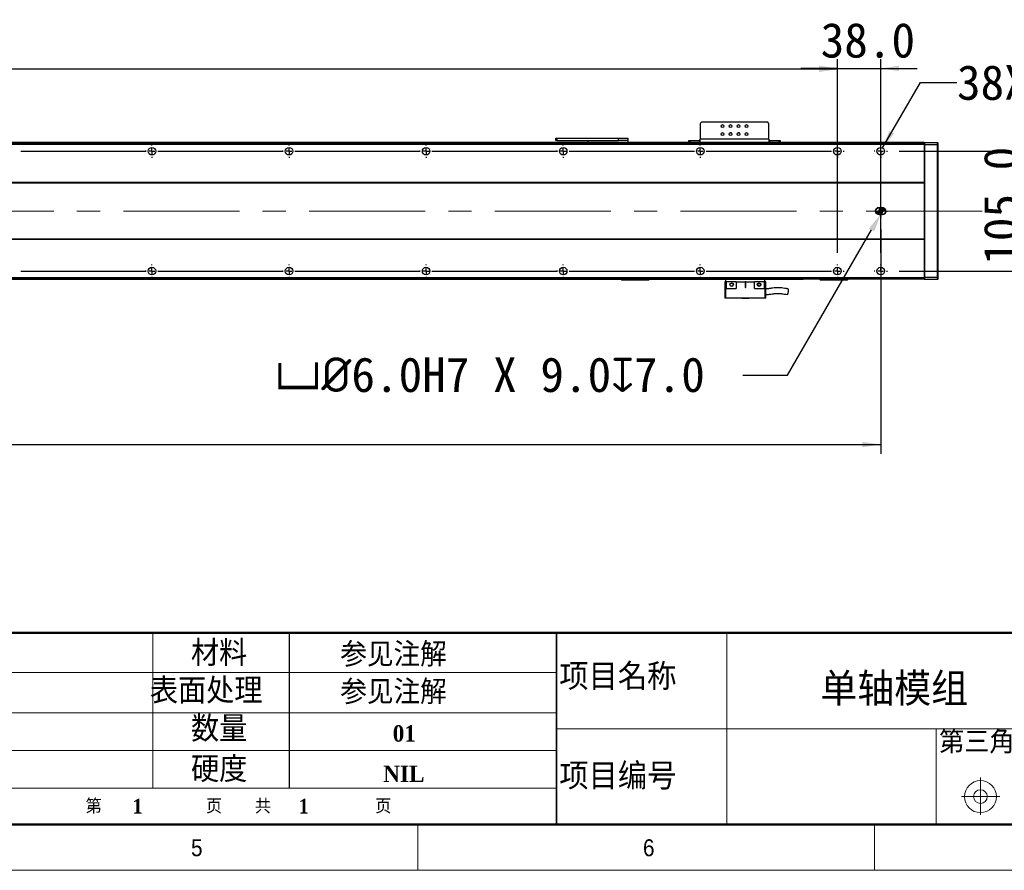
# Model space of a CAD drawing. Header units: millimetres. Extents: x 40 to 3320, y 40 to 2336.
# Tile 5 of 9: x 1732 to 2594, y 40 to 785. Entities that reach past the tile are written whole.
import ezdxf

# ---------------------------------------------------------------- set-up
doc = ezdxf.new("R2010")
doc.units = ezdxf.units.MM
doc.header["$LTSCALE"] = 8
doc.header["$PDSIZE"] = -1
doc.linetypes.add('CENTERX2', pattern=[20.32, 12.7, -2.54, 2.54, -2.54])
doc.layers.add('DIMNS', color=7, linetype='Continuous')
doc.styles.add('SLDTEXTSTYLE1', font='Gothic.ttf', dxfattribs={"width": 0.913})
doc.styles.add('SLDTEXTSTYLE2', font='timesbd.ttf', dxfattribs={"width": 0.933})
doc.styles.add('SLDTEXTSTYLE3', font='txt', dxfattribs={"bigfont": 'bigfont'})
doc.styles.add('SLDTEXTSTYLE4', font='txt', dxfattribs={"bigfont": 'bigfont'})
doc.styles.add('SLDTEXTSTYLE7', font='timesbd.ttf', dxfattribs={"width": 0.933, "bigfont": 'bigfont'})
doc.styles.add('SLDTEXTSTYLE8', font='txt')
doc.dimstyles.new('SLDDIMSTYLE0', dxfattribs={"dimtxt": 30.4, "dimasz": 16, "dimexe": 0, "dimexo": 0.0625, "dimgap": 7.6, "dimtad": 2, "dimdec": 1, "dimrnd": 1e-09, "dimzin": 4, "dimdsep": 46, "dimtxsty": 'SLDTEXTSTYLE8', "dimsah": 1, "dimcen": 0.09, "dimadec": 0, "dimazin": 1, "dimtfac": 1, "dimtdec": 1, "dimtofl": 0, "dimtmove": 0, "dimatfit": 3, "dimfxl": 0, "dimfrac": 2, "dimtolj": 1, "dimtzin": 12, "dimarcsym": 0})
doc.dimstyles.new('SLDDIMSTYLE1', dxfattribs={"dimtxt": 30.4, "dimasz": 16, "dimexe": 0, "dimexo": 0.0625, "dimgap": 7.6, "dimtad": 2, "dimdec": 1, "dimrnd": 1e-09, "dimzin": 4, "dimdsep": 46, "dimtxsty": 'SLDTEXTSTYLE8', "dimsah": 1, "dimcen": 0.09, "dimadec": 0, "dimazin": 1, "dimtfac": 1, "dimtdec": 1, "dimtmove": 0, "dimatfit": 0, "dimfxl": 0, "dimfrac": 2, "dimtolj": 1, "dimtzin": 12, "dimarcsym": 0})
doc.dimstyles.new('SLDDIMSTYLE5', dxfattribs={"dimtxt": 30.4, "dimasz": 16, "dimexe": 0, "dimexo": 0.0625, "dimgap": 7.6, "dimtad": 0, "dimtih": 1, "dimtoh": 1, "dimdec": 1, "dimrnd": 1e-09, "dimzin": 4, "dimdsep": 46, "dimtxsty": 'SLDTEXTSTYLE8', "dimsah": 1, "dimcen": 0, "dimadec": 0, "dimazin": 1, "dimtfac": 1, "dimtdec": 1, "dimtofl": 0, "dimtmove": 0, "dimatfit": 3, "dimfxl": 0, "dimfrac": 2, "dimtolj": 1, "dimtzin": 12, "dimarcsym": 0})
doc.dimstyles.new('SLDDIMSTYLE6', dxfattribs={"dimtxt": 30.4, "dimasz": 16, "dimexe": 0, "dimexo": 0.0625, "dimgap": 7.6, "dimtad": 0, "dimtih": 1, "dimtoh": 1, "dimdec": 1, "dimrnd": 1e-09, "dimzin": 12, "dimdsep": 46, "dimtxsty": 'SLDTEXTSTYLE8', "dimsah": 1, "dimcen": 0, "dimadec": 0, "dimazin": 3, "dimtfac": 1, "dimtdec": 1, "dimtofl": 0, "dimtmove": 0, "dimatfit": 3, "dimfxl": 0, "dimfrac": 2, "dimtolj": 1, "dimtzin": 12, "dimarcsym": 0})

# ---------------------------------------------------------------- blocks, each defined once
blk = doc.blocks.new('_D_13')
at = {"layer": 'DIMNS'}
for p, q in [((249.4, 607.34), (249.4, 405)), ((2485.4, 601.8), (2485.4, 405)), ((249.4, 413), (2485.4, 413))]:
    blk.add_line(p, q, dxfattribs=at)
for points in [[(249.4, 413), (265.4, 410.6), (265.4, 415.4)], [(2485.4, 413), (2469.4, 415.4), (2469.4, 410.6)]]:
    blk.add_solid(points, dxfattribs=at)
at = {"layer": 'DIMNS', "insert": (1303.56, 452.89), "char_height": 30.4, "attachment_point": 1, "style": 'SLDTEXTSTYLE8'}
blk.add_mtext('2236.0', dxfattribs=at)
blk = doc.blocks.new('_D_14')
at = {"layer": 'DIMNS'}
for p, q in [((2615.4, 670), (2615.4, 702)), ((2501.4, 670), (2623.4, 670)), ((2615.4, 565), (2615.4, 670)), ((2501.4, 565), (2623.4, 565)), ((2615.4, 565), (2615.4, 533))]:
    blk.add_line(p, q, dxfattribs=at)
for points in [[(2615.4, 670), (2617.8, 686), (2613, 686)], [(2615.4, 565), (2613, 549), (2617.8, 549)]]:
    blk.add_solid(points, dxfattribs=at)
at = {"layer": 'DIMNS', "insert": (2575.51, 570.51), "char_height": 30.4, "attachment_point": 1, "rotation": 90, "style": 'SLDTEXTSTYLE8'}
blk.add_mtext('105.0', dxfattribs=at)
blk = doc.blocks.new('_D_16')
at = {"layer": 'Defpoints', "color": 0}
for p in [(2485.4, 614.91), (2486.9, 617.5)]:
    blk.add_point(p, dxfattribs=at)
at = {"layer": 'DIMNS', "color": 0, "lineweight": -2}
for p, q in [((2403.87, 473.69), (2477.4, 601.05)), ((2364.69, 473.69), (2403.87, 473.69))]:
    blk.add_line(p, q, dxfattribs=at)
at = {"layer": 'DIMNS', "color": 0}
blk.add_solid([(2475.09, 602.38), (2479.71, 599.72), (2485.4, 614.91)], dxfattribs=at)
at = {"layer": 'DIMNS', "color": 0, "insert": (1955.09, 489.46), "char_height": 30.4, "attachment_point": 1, "style": 'SLDTEXTSTYLE8'}
blk.add_mtext('\\A1;{\\fGDT|b0|i0|c134|p2;v\\fISOCPEUR|b0|i0|c134|p34;%%C}6.0H7 X 9.0{\\fGDT|b0|i0|c134|p2;x}7.0', dxfattribs=at)
blk = doc.blocks.new('_D_17')
at = {"layer": 'DIMNS'}
for p, q in [((2487.05, 672.86), (2520.09, 730.09)), ((2520.09, 730.09), (2552.09, 730.09))]:
    blk.add_line(p, q, dxfattribs=at)
blk.add_solid([(2487.05, 672.86), (2497.13, 685.52), (2492.97, 687.92)], dxfattribs=at)
at = {"layer": 'DIMNS', "char_height": 30.4, "attachment_point": 1, "style": 'SLDTEXTSTYLE8'}
for s, insert in [('38X ', (2552.09, 745.4)), ('%%c', (2631.21, 745.11)), (' 6.6 THROUGH HOLE', (2678.18, 745.4))]:
    blk.add_mtext(s, dxfattribs=dict(at, insert=insert))
blk = doc.blocks.new('_D_18')
at = {"layer": 'DIMNS'}
for p, q in [((287.4, 686), (287.4, 749.81)), ((2447.4, 741.81), (287.4, 741.81)), ((2447.4, 686), (2447.4, 749.81))]:
    blk.add_line(p, q, dxfattribs=at)
for points in [[(287.4, 741.81), (303.4, 739.41), (303.4, 744.21)], [(2447.4, 741.81), (2431.4, 744.21), (2431.4, 739.41)]]:
    blk.add_solid(points, dxfattribs=at)
at = {"layer": 'DIMNS', "char_height": 30.4, "attachment_point": 1, "style": 'SLDTEXTSTYLE8'}
for s, insert in [('=18×120.0(PITCH)', (1282.76, 781.69)), ('2160.0', (1163.94, 781.69))]:
    blk.add_mtext(s, dxfattribs=dict(at, insert=insert))
blk = doc.blocks.new('_D_20')
at = {"layer": 'DIMNS'}
for p, q in [((2447.4, 581), (2447.4, 750.53)), ((2485.4, 581), (2485.4, 750.53)), ((2447.4, 742.53), (2415.4, 742.53)), ((2447.4, 742.53), (2485.4, 742.53)), ((2485.4, 742.53), (2517.4, 742.53))]:
    blk.add_line(p, q, dxfattribs=at)
for points in [[(2447.4, 742.53), (2431.4, 744.93), (2431.4, 740.13)], [(2485.4, 742.53), (2501.4, 740.13), (2501.4, 744.93)]]:
    blk.add_solid(points, dxfattribs=at)
at = {"layer": 'DIMNS', "insert": (2432.76, 782.42), "char_height": 30.4, "attachment_point": 1, "style": 'SLDTEXTSTYLE8'}
blk.add_mtext('38.0', dxfattribs=at)
blk = doc.blocks.new('SW_CENTERMARKSYMBOL_0')
at = {"layer": 'DIMNS', "color": 0}
for p, q in [((-5.08, 0), (-5.54, 0)), ((0, 0), (-2.54, 0)), ((0, 5.08), (0, 5.54)), ((0, 0), (0, 2.54)), ((0, 0), (0, -2.54)), ((0, 0), (2.54, 0)), ((5.08, 0), (5.54, 0)), ((0, -5.08), (0, -5.54))]:
    blk.add_line(p, q, dxfattribs=at)
blk = doc.blocks.new('SW_CENTERMARKSYMBOL_2')
at = {"layer": 'DIMNS', "color": 0}
for p, q in [((1085.08, 0), (1085.84, 0)), ((1085.08, 0), (1085.84, 0)), ((1085.08, 0), (1194.92, 0)), ((1194.92, 0), (1194.16, 0)), ((1194.92, 0), (1194.16, 0)), ((1200, 0), (1197.46, 0)), ((1200, 0), (1197.46, 0)), ((1200, 0), (1197.46, 0)), ((1200, 0), (1197.46, 0)), ((1200, 0), (1197.46, 0)), ((1200, 0), (1197.46, 0)), ((1200, 5.08), (1200, 5.84)), ((1200, 0), (1200, 2.54)), ((1200, 0), (1200, 2.54)), ((1200, 0), (1200, 2.54)), ((1200, 0), (1200, 2.54)), ((1200, 0), (1200, 2.54)), ((1200, 0), (1200, 2.54)), ((1200, 0), (1200, -2.54)), ((1200, 0), (1202.54, 0)), ((1200, 0), (1200, -2.54)), ((1200, 0), (1202.54, 0)), ((1200, 0), (1200, -2.54)), ((1200, 0), (1202.54, 0)), ((1200, 0), (1200, -2.54)), ((1200, 0), (1202.54, 0)), ((1200, 0), (1200, -2.54)), ((1200, 0), (1202.54, 0)), ((1200, 0), (1200, -2.54)), ((1200, 0), (1202.54, 0)), ((1205.08, 0), (1205.84, 0)), ((1205.08, 0), (1205.84, 0)), ((1205.08, 0), (1314.92, 0)), ((1314.92, 0), (1314.16, 0)), ((1320, 0), (1317.46, 0)), ((1320, 0), (1317.46, 0)), ((1320, 0), (1317.46, 0)), ((1320, 0), (1317.46, 0)), ((1320, 0), (1317.46, 0)), ((1320, 5.08), (1320, 5.84)), ((1320, 0), (1320, 2.54)), ((1320, 0), (1320, 2.54)), ((1320, 0), (1320, 2.54)), ((1320, 0), (1320, 2.54)), ((1320, 0), (1320, 2.54)), ((1320, 0), (1320, -2.54)), ((1320, 0), (1322.54, 0)), ((1320, 0), (1320, -2.54)), ((1320, 0), (1322.54, 0)), ((1320, 0), (1320, -2.54)), ((1320, 0), (1322.54, 0)), ((1320, 0), (1320, -2.54)), ((1320, 0), (1322.54, 0)), ((1320, 0), (1320, -2.54)), ((1320, 0), (1322.54, 0)), ((1325.08, 0), (1325.84, 0)), ((1325.08, 0), (1434.92, 0)), ((1434.92, 0), (1434.16, 0)), ((1440, 0), (1437.46, 0)), ((1440, 0), (1437.46, 0)), ((1440, 0), (1437.46, 0)), ((1440, 0), (1437.46, 0)), ((1440, 5.08), (1440, 5.84)), ((1440, 0), (1440, 2.54)), ((1440, 0), (1440, 2.54)), ((1440, 0), (1440, 2.54)), ((1440, 0), (1440, 2.54)), ((1440, 0), (1440, -2.54)), ((1440, 0), (1442.54, 0)), ((1440, 0), (1440, -2.54)), ((1440, 0), (1442.54, 0)), ((1440, 0), (1440, -2.54)), ((1440, 0), (1442.54, 0)), ((1440, 0), (1440, -2.54)), ((1440, 0), (1442.54, 0)), ((1445.08, 0), (1445.84, 0)), ((1445.08, 0), (1554.92, 0)), ((1554.92, 0), (1554.16, 0)), ((1560, 0), (1557.46, 0)), ((1560, 0), (1557.46, 0)), ((1560, 0), (1557.46, 0)), ((1560, 5.08), (1560, 5.84)), ((1560, 0), (1560, 2.54)), ((1560, 0), (1560, 2.54)), ((1560, 0), (1560, 2.54)), ((1560, 0), (1560, -2.54)), ((1560, 0), (1562.54, 0)), ((1560, 0), (1560, -2.54)), ((1560, 0), (1562.54, 0)), ((1560, 0), (1560, -2.54)), ((1560, 0), (1562.54, 0)), ((1565.08, 0), (1565.84, 0)), ((1565.08, 0), (1674.92, 0)), ((1680, 0), (1677.46, 0)), ((1680, 5.08), (1680, 5.84)), ((1680, 0), (1680, 2.54)), ((1680, 0), (1680, -2.54)), ((1680, 0), (1682.54, 0)), ((1685.08, 0), (1794.92, 0)), ((1800, 0), (1797.46, 0)), ((1800, 5.08), (1800, 5.84)), ((1800, 0), (1800, 2.54)), ((1800, 0), (1800, -2.54)), ((1800, 0), (1802.54, 0)), ((1805.08, 0), (1805.84, 0)), ((1200, -5.08), (1200, -5.84)), ((1320, -5.08), (1320, -5.84)), ((1440, -5.08), (1440, -5.84)), ((1560, -5.08), (1560, -5.84)), ((1680, -5.08), (1680, -5.84)), ((1800, -5.08), (1800, -5.84))]:
    blk.add_line(p, q, dxfattribs=at)
blk = doc.blocks.new('SW_CENTERMARKSYMBOL_3')
at = {"layer": 'DIMNS', "color": 0}
for p, q in [((965.08, 0), (965.84, 0)), ((965.08, 0), (965.84, 0)), ((965.08, 0), (1074.92, 0)), ((1074.92, 0), (1074.16, 0)), ((1074.92, 0), (1074.16, 0)), ((1080, 0), (1077.46, 0)), ((1080, 0), (1077.46, 0)), ((1080, 0), (1077.46, 0)), ((1080, 0), (1077.46, 0)), ((1080, 0), (1077.46, 0)), ((1080, 0), (1077.46, 0)), ((1080, 5.08), (1080, 5.84)), ((1080, 0), (1080, 2.54)), ((1080, 0), (1080, 2.54)), ((1080, 0), (1080, 2.54)), ((1080, 0), (1080, 2.54)), ((1080, 0), (1080, 2.54)), ((1080, 0), (1080, 2.54)), ((1080, 0), (1080, -2.54)), ((1080, 0), (1082.54, 0)), ((1080, 0), (1080, -2.54)), ((1080, 0), (1082.54, 0)), ((1080, 0), (1080, -2.54)), ((1080, 0), (1082.54, 0)), ((1080, 0), (1080, -2.54)), ((1080, 0), (1082.54, 0)), ((1080, 0), (1080, -2.54)), ((1080, 0), (1082.54, 0)), ((1080, 0), (1080, -2.54)), ((1080, 0), (1082.54, 0)), ((1085.08, 0), (1085.84, 0)), ((1085.08, 0), (1085.84, 0)), ((1085.08, 0), (1194.92, 0)), ((1194.92, 0), (1194.16, 0)), ((1200, 0), (1197.46, 0)), ((1200, 0), (1197.46, 0)), ((1200, 0), (1197.46, 0)), ((1200, 0), (1197.46, 0)), ((1200, 0), (1197.46, 0)), ((1200, 5.08), (1200, 5.84)), ((1200, 0), (1200, 2.54)), ((1200, 0), (1200, 2.54)), ((1200, 0), (1200, 2.54)), ((1200, 0), (1200, 2.54)), ((1200, 0), (1200, 2.54)), ((1200, 0), (1200, -2.54)), ((1200, 0), (1202.54, 0)), ((1200, 0), (1200, -2.54)), ((1200, 0), (1202.54, 0)), ((1200, 0), (1200, -2.54)), ((1200, 0), (1202.54, 0)), ((1200, 0), (1200, -2.54)), ((1200, 0), (1202.54, 0)), ((1200, 0), (1200, -2.54)), ((1200, 0), (1202.54, 0)), ((1205.08, 0), (1205.84, 0)), ((1205.08, 0), (1314.92, 0)), ((1314.92, 0), (1314.16, 0)), ((1320, 0), (1317.46, 0)), ((1320, 0), (1317.46, 0)), ((1320, 0), (1317.46, 0)), ((1320, 0), (1317.46, 0)), ((1320, 5.08), (1320, 5.84)), ((1320, 0), (1320, 2.54)), ((1320, 0), (1320, 2.54)), ((1320, 0), (1320, 2.54)), ((1320, 0), (1320, 2.54)), ((1320, 0), (1320, -2.54)), ((1320, 0), (1322.54, 0)), ((1320, 0), (1320, -2.54)), ((1320, 0), (1322.54, 0)), ((1320, 0), (1320, -2.54)), ((1320, 0), (1322.54, 0)), ((1320, 0), (1320, -2.54)), ((1320, 0), (1322.54, 0)), ((1325.08, 0), (1325.84, 0)), ((1325.08, 0), (1434.92, 0)), ((1434.92, 0), (1434.16, 0)), ((1440, 0), (1437.46, 0)), ((1440, 0), (1437.46, 0)), ((1440, 0), (1437.46, 0)), ((1440, 5.08), (1440, 5.84)), ((1440, 0), (1440, 2.54)), ((1440, 0), (1440, 2.54)), ((1440, 0), (1440, 2.54)), ((1440, 0), (1440, -2.54)), ((1440, 0), (1442.54, 0)), ((1440, 0), (1440, -2.54)), ((1440, 0), (1442.54, 0)), ((1440, 0), (1440, -2.54)), ((1440, 0), (1442.54, 0)), ((1445.08, 0), (1445.84, 0)), ((1445.08, 0), (1554.92, 0)), ((1560, 0), (1557.46, 0)), ((1560, 5.08), (1560, 5.84)), ((1560, 0), (1560, 2.54)), ((1560, 0), (1560, -2.54)), ((1560, 0), (1562.54, 0)), ((1565.08, 0), (1674.92, 0)), ((1680, 0), (1677.46, 0)), ((1680, 5.08), (1680, 5.84)), ((1680, 0), (1680, 2.54)), ((1680, 0), (1680, -2.54)), ((1680, 0), (1682.54, 0)), ((1685.08, 0), (1685.84, 0)), ((1080, -5.08), (1080, -5.84)), ((1200, -5.08), (1200, -5.84)), ((1320, -5.08), (1320, -5.84)), ((1440, -5.08), (1440, -5.84)), ((1560, -5.08), (1560, -5.84)), ((1680, -5.08), (1680, -5.84))]:
    blk.add_line(p, q, dxfattribs=at)
blk = doc.blocks.new('SW_CENTERMARKSYMBOL_4')
at = {"layer": 'DIMNS', "color": 0}
for p, q in [((-5.08, 0), (-5.84, 0)), ((0, 0), (-2.54, 0)), ((0, 5.08), (0, 5.84)), ((0, 0), (0, 2.54)), ((0, 0), (0, -2.54)), ((0, 0), (2.54, 0)), ((5.08, 0), (5.84, 0)), ((0, -5.08), (0, -5.84))]:
    blk.add_line(p, q, dxfattribs=at)
blk = doc.blocks.new('SW_CENTERMARKSYMBOL_5')
at = {"layer": 'DIMNS', "color": 0}
for p, q in [((-5.08, 0), (-5.84, 0)), ((0, 0), (-2.54, 0)), ((0, 5.08), (0, 5.84)), ((0, 0), (0, 2.54)), ((0, 0), (0, -2.54)), ((0, 0), (2.54, 0)), ((5.08, 0), (5.84, 0)), ((0, -5.08), (0, -5.84))]:
    blk.add_line(p, q, dxfattribs=at)
blk = doc.blocks.new('SW_DOWELSYMBOL_1')
at = {"linetype": 'Continuous', "lineweight": 18}
h = blk.add_hatch(color=0, dxfattribs=at)
edge = h.paths.add_edge_path(flags=0)
edge.add_arc((0, 0), 3, 180, 270)
edge.add_line((0, -3), (0, 0))
edge.add_line((0, 0), (-3, 0))
h = blk.add_hatch(color=0, dxfattribs=at)
edge = h.paths.add_edge_path(flags=0)
edge.add_arc((0, 0), 3, 0, 90)
edge.add_line((0, 3), (0, 0))
edge.add_line((0, 0), (3, 0))
at = {"layer": 'DIMNS', "color": 0}
blk.add_circle((0, 0), 3, dxfattribs=at)
blk = doc.blocks.new('SW_DOWELSYMBOL_2')
at = {"linetype": 'Continuous', "lineweight": 18}
h = blk.add_hatch(color=0, dxfattribs=at)
edge = h.paths.add_edge_path(flags=0)
edge.add_arc((0, 0), 3, 180, 270)
edge.add_line((0, -3), (0, 0))
edge.add_line((0, 0), (-3, 0))
h = blk.add_hatch(color=0, dxfattribs=at)
edge = h.paths.add_edge_path(flags=0)
edge.add_arc((0, 0), 3, 0, 90)
edge.add_line((0, 3), (0, 0))
edge.add_line((0, 0), (3, 0))
at = {"layer": 'DIMNS', "color": 0}
blk.add_circle((0, 0), 3, dxfattribs=at)

msp = doc.modelspace()

# ---------------------------------------------------------------- linework, layer by layer
at = {"color": 7, "linetype": 'Continuous', "lineweight": 25}
for p, q in [((2328.4, 695.3), (2327.4, 694.3)), ((2327.4, 694.3), (2327.4, 680.5)), ((2386.4, 695.3), (2328.4, 695.3)), ((2387.4, 694.3), (2386.4, 695.3)), ((2387.4, 680.5), (2387.4, 694.3)), ((2200.9, 679.5), (2200.9, 681.5)), ((2200.9, 681.5), (2201.9, 681.5)), ((2201.9, 681.5), (2201.9, 679.5)), ((2201.9, 681.5), (2255.9, 681.5)), ((2255.9, 679.5), (2255.9, 681.5)), ((2255.9, 681.5), (2263.9, 681.5)), ((2263.9, 681.5), (2263.9, 679.5)), ((2523.4, 677.5), (211.4, 677.5)), ((2523.4, 677), (211.4, 677)), ((2523.4, 676), (211.4, 676)), ((2201.9, 679.5), (2200.9, 679.5)), ((2201.9, 679.5), (2255.9, 679.5)), ((2228.9, 677.67), (2228.9, 679.5)), ((2228.9, 677.67), (2263.9, 677.67)), ((2228.9, 677.5), (2228.9, 677.67)), ((2263.9, 679.5), (2255.9, 679.5)), ((2263.9, 679.5), (2263.9, 677.67)), ((2263.9, 677.67), (2263.9, 677.5)), ((2317.4, 677.5), (2317.4, 679.5)), ((2317.4, 679.5), (2318.4, 679.5)), ((2318.4, 679.5), (2318.4, 677.5)), ((2318.4, 679.5), (2326.4, 679.5)), ((2326.4, 679.5), (2326.4, 677.5)), ((2327.4, 679.5), (2326.4, 679.5)), ((2387.4, 680.5), (2327.4, 680.5)), ((2327.4, 677.5), (2327.4, 680.5)), ((2387.4, 680.5), (2387.4, 677.5)), ((2388.4, 679.5), (2387.4, 679.5)), ((2388.4, 679.5), (2388.4, 677.5)), ((2388.4, 679.5), (2396.4, 679.5)), ((2396.4, 677.5), (2396.4, 679.5)), ((2396.4, 679.5), (2397.4, 679.5)), ((2397.4, 679.5), (2397.4, 677.5)), ((2523.4, 677.2), (2523.7, 677.5)), ((2523.4, 677.5), (2523.4, 677.2)), ((2523.4, 677), (2523.4, 677.2)), ((2523.4, 677), (2523.4, 676)), ((2523.4, 676), (2523.4, 642.5)), ((2523.4, 675.38), (2523.7, 675.5)), ((2523.7, 677.5), (2523.7, 675.5)), ((2523.7, 677.5), (2535.1, 677.5)), ((2523.7, 675.5), (2523.7, 559.5)), ((2535.1, 675.5), (2523.7, 675.5)), ((2535.1, 675.5), (2535.1, 677.5)), ((2535.4, 677.2), (2535.1, 677.5)), ((2535.1, 559.5), (2535.1, 675.5)), ((2535.4, 675.38), (2535.1, 675.5)), ((2535.4, 677.2), (2535.4, 675.38)), ((2535.4, 675.38), (2535.4, 559.63)), ((2523.4, 642.5), (211.4, 642.5)), ((2523.4, 642), (211.4, 642)), ((2523.4, 642.5), (2523.4, 642)), ((2523.4, 642), (2523.4, 593)), ((2486.9, 620.5), (2483.9, 620.5)), ((2483.9, 614.5), (2486.9, 614.5)), ((2523.4, 593), (211.4, 593)), ((2523.4, 592.5), (211.4, 592.5)), ((2523.4, 593), (2523.4, 592.5)), ((2523.4, 592.5), (2523.4, 559)), ((2523.4, 559), (211.4, 559)), ((2523.4, 558), (211.4, 558)), ((2417.4, 557.9), (317.4, 557.9)), ((2417.4, 557.7), (317.4, 557.7)), ((2258.4, 557.3), (2258.4, 557.7)), ((2258.4, 557.3), (2258.7, 557)), ((2258.4, 557.3), (2259.4, 557.3)), ((2259.52, 557), (2258.7, 557)), ((2259.4, 557.7), (2259.4, 557.3)), ((2259.52, 557), (2259.4, 557.3)), ((2259.4, 557.3), (2281.4, 557.3)), ((2281.27, 557), (2259.52, 557)), ((2281.27, 557), (2281.4, 557.3)), ((2282.1, 557), (2281.27, 557)), ((2281.4, 557.3), (2281.4, 557.7)), ((2281.4, 557.3), (2282.4, 557.3)), ((2282.1, 557), (2282.4, 557.3)), ((2282.4, 557.7), (2282.4, 557.3)), ((2348.9, 555.6), (2348.9, 541.2)), ((2350.1, 555.6), (2348.9, 555.6)), ((2349.9, 555.6), (2349.9, 557.7)), ((2350.1, 555.6), (2350.1, 549.6)), ((2358.9, 555.6), (2350.1, 555.6)), ((2358.9, 555.6), (2358.9, 549.6)), ((2358.9, 555.6), (2366.65, 555.6)), ((2367.15, 555.6), (2366.65, 555.6)), ((2366.65, 555.6), (2366.65, 550.85)), ((2367.15, 555.6), (2374.9, 555.6)), ((2367.15, 550.85), (2367.15, 555.6)), ((2374.9, 549.6), (2374.9, 555.6)), ((2383.7, 555.6), (2374.9, 555.6)), ((2379.91, 553.65), (2380.04, 553.25)), ((2383.7, 549.6), (2383.7, 555.6)), ((2384.9, 555.6), (2383.7, 555.6)), ((2383.9, 555.6), (2383.9, 557.7)), ((2384.9, 541.2), (2384.9, 555.6)), ((2417.4, 558), (2417.4, 557.9)), ((2417.4, 557.7), (2417.4, 557.9)), ((2432.4, 557.3), (2432.4, 558)), ((2432.4, 557.3), (2432.7, 557)), ((2432.4, 557.3), (2433.4, 557.3)), ((2433.52, 557), (2432.7, 557)), ((2433.4, 558), (2433.4, 557.3)), ((2433.52, 557), (2433.4, 557.3)), ((2433.4, 557.3), (2455.4, 557.3)), ((2455.27, 557), (2433.52, 557)), ((2455.27, 557), (2455.4, 557.3)), ((2456.1, 557), (2455.27, 557)), ((2455.4, 557.3), (2455.4, 558)), ((2455.4, 557.3), (2456.4, 557.3)), ((2456.1, 557), (2456.4, 557.3)), ((2456.4, 558), (2456.4, 557.3)), ((2523.4, 559.63), (2523.7, 559.5)), ((2523.4, 559), (2523.4, 558)), ((2523.4, 557.8), (2523.4, 558)), ((2523.4, 557.8), (2523.7, 557.5)), ((2523.7, 559.5), (2523.7, 557.5)), ((2523.7, 559.5), (2535.1, 559.5)), ((2535.1, 557.5), (2523.7, 557.5)), ((2535.4, 559.63), (2535.1, 559.5)), ((2535.1, 557.5), (2535.1, 559.5)), ((2535.4, 557.8), (2535.1, 557.5)), ((2535.4, 559.63), (2535.4, 557.8)), ((2350.1, 549.6), (2349.9, 549.6)), ((2349.9, 541.2), (2349.9, 549.6)), ((2350.1, 549.6), (2358.9, 549.6)), ((2374.9, 549.6), (2383.7, 549.6)), ((2383.9, 549.6), (2383.7, 549.6)), ((2383.9, 549.6), (2383.9, 541.2)), ((2349.9, 541.2), (2348.9, 541.2)), ((2383.9, 541.2), (2349.9, 541.2)), ((2363.9, 541.2), (2363.9, 541)), ((2364.58, 541), (2363.9, 541)), ((2369.9, 541), (2364.58, 541)), ((2369.9, 541), (2369.9, 541.2)), ((2384.9, 541.2), (2383.9, 541.2))]:
    msp.add_line(p, q, dxfattribs=at)
at = {"color": 8, "linetype": 'Continuous', "lineweight": 25}
for p, q in [((2354.65, 686), (2353.15, 686)), ((2361.65, 686), (2360.15, 686))]:
    msp.add_line(p, q, dxfattribs=at)
at = {"color": 7, "linetype": 'Continuous', "lineweight": 50}
for p, q in [((3280, 248), (1464, 248)), ((80, 80), (3280, 80))]:
    msp.add_line(p, q, dxfattribs=at)
at = {"color": 7, "linetype": 'Continuous', "lineweight": 18}
for p, q in [((1848, 248), (1848, 112.05)), ((2350.6, 248), (2350.6, 80)), ((1464, 213.26), (2201.48, 213.26)), ((1464, 178.04), (2201.48, 178.04)), ((2201.48, 164), (2674.01, 164)), ((2533.82, 164), (2533.82, 80)), ((1464, 145.04), (2201.48, 145.04)), ((2572.64, 121.19), (2572.64, 88.5)), ((2201.48, 112.05), (1464, 112.05)), ((2556, 104.55), (2589.61, 104.55)), ((80, 80), (3280, 80)), ((984, 80), (3280, 80)), ((2080, 80), (2080, 40)), ((2480, 40), (2480, 80)), ((40, 40), (3320, 40))]:
    msp.add_line(p, q, dxfattribs=at)
at = {"color": 7, "linetype": 'Continuous', "lineweight": 35}
msp.add_line((2201.48, 248), (2201.48, 80), dxfattribs=at)
at = {"color": 7, "linetype": 'Continuous', "lineweight": 25}
for centre, radius in [((2346.9, 692), 1.25), ((2353.9, 692), 1.25), ((2360.9, 692), 1.25), ((2367.9, 692), 1.25), ((2346.9, 685), 1.25), ((2353.9, 685), 1.25), ((2360.9, 685), 1.25), ((2367.9, 685), 1.25), ((1847.4, 670), 3.3), ((1967.4, 670), 3.3), ((2087.4, 670), 3.3), ((2207.4, 670), 3.3), ((2327.4, 670), 3.3), ((2447.4, 670), 3.3), ((2485.4, 670), 3.3), ((1847.4, 565), 3.3), ((1967.4, 565), 3.3), ((2087.4, 565), 3.3), ((2207.4, 565), 3.3), ((2327.4, 565), 3.3), ((2447.4, 565), 3.3), ((2485.4, 565), 3.3), ((2354.9, 553.1), 1.6), ((2378.9, 553.1), 1.6)]:
    msp.add_circle(centre, radius, dxfattribs=at)
at = {"color": 7, "linetype": 'Continuous', "lineweight": 18}
for radius in [14, 6]:
    msp.add_circle((2572.64, 104.55), radius, dxfattribs=at)
at = {"color": 7, "linetype": 'Continuous', "lineweight": 25}
for centre, radius, start, end in [((2483.9, 617.5), 3, 90, 270), ((2486.9, 617.5), 3, 270, 90), ((2366.9, 550.85), 0.25, 180, 0)]:
    msp.add_arc(centre, radius, start, end, dxfattribs=at)
for points, knots in [([(2356.04, 553.25), (2356.06, 553.12), (2356.1, 552.86), (2355.99, 552.47), (2355.77, 552.13), (2355.43, 551.86), (2355.01, 551.71), (2354.56, 551.7), (2354.12, 551.83), (2353.89, 552.02), (2353.78, 552.1)], [0, 0, 0, 0, 0.114739, 0.230594, 0.350925, 0.475826, 0.605464, 0.739396, 0.877568, 1, 1, 1, 1]), ([(2354.88, 554.4), (2355.02, 554.38), (2355.3, 554.32), (2355.66, 554.07), (2355.84, 553.82), (2355.9, 553.67), (2355.91, 553.65)], [0, 0, 0, 0, 0.322365, 0.643224, 0.951836, 1, 1, 1, 1]), ([(2378.9, 554.25), (2378.78, 554.24), (2378.55, 554.22), (2378.23, 554.06), (2377.98, 553.82), (2377.81, 553.52), (2377.73, 553.17), (2377.77, 552.82), (2377.9, 552.5), (2378.13, 552.23), (2378.42, 552.04), (2378.76, 551.94), (2379.11, 551.96), (2379.45, 552.07), (2379.73, 552.28), (2379.93, 552.57), (2380.05, 552.9), (2380.04, 553.13), (2380.04, 553.25)], [0, 0, 0, 0, 0.062492, 0.125006, 0.187494, 0.250002, 0.3125, 0.375001, 0.437501, 0.499996, 0.562497, 0.624993, 0.687499, 0.749993, 0.812499, 0.874996, 0.937499, 1, 1, 1, 1]), ([(2380.04, 553.25), (2380.06, 553.12), (2380.1, 552.86), (2379.99, 552.47), (2379.77, 552.13), (2379.43, 551.86), (2379.01, 551.71), (2378.56, 551.7), (2378.12, 551.83), (2377.89, 552.02), (2377.78, 552.1)], [0, 0, 0, 0, 0.114738, 0.230589, 0.350916, 0.475813, 0.605446, 0.73941, 0.877543, 1, 1, 1, 1]), ([(2378.28, 554.06), (2378.34, 554.11), (2378.41, 554.16), (2378.5, 554.18), (2378.5, 554.18)], [0, 0, 0, 0, 0.928087, 1, 1, 1, 1]), ([(2378.88, 554.4), (2379.02, 554.38), (2379.3, 554.32), (2379.66, 554.07), (2379.84, 553.82), (2379.9, 553.67), (2379.91, 553.65)], [0, 0, 0, 0, 0.322294, 0.643242, 0.951869, 1, 1, 1, 1]), ([(2404.21, 549.4), (2403.24, 549.55), (2401.43, 549.84), (2398.96, 550.22), (2396.9, 550.39), (2395.05, 550.43), (2393.02, 550.35), (2391.18, 550.14), (2389.67, 549.93), (2388.66, 549.77), (2387.62, 549.62), (2386.56, 549.5), (2385.64, 549.43), (2385.09, 549.46), (2384.9, 549.47)], [0, 0, 0, 0, 0.155776, 0.290789, 0.39677, 0.474994, 0.573589, 0.70475, 0.754692, 0.80709, 0.86121, 0.915955, 0.970407, 1, 1, 1, 1]), ([(2384.9, 544.49), (2385.13, 544.48), (2385.85, 544.45), (2387, 544.54), (2388.68, 544.73), (2390.38, 545), (2392.05, 545.23), (2393.5, 545.38), (2395.19, 545.46), (2397.1, 545.4), (2399.14, 545.18), (2401.25, 544.82), (2402.79, 544.58), (2403.64, 544.45)], [0, 0, 0, 0, 0.036864, 0.11254, 0.178519, 0.302806, 0.384272, 0.444526, 0.530283, 0.647336, 0.744748, 0.860354, 1, 1, 1, 1]), ([(2403.65, 544.5), (2403.68, 544.48), (2403.78, 544.44), (2403.97, 544.71), (2404.19, 545.21), (2404.37, 545.9), (2404.51, 546.71), (2404.59, 547.55), (2404.59, 548.33), (2404.52, 548.95), (2404.39, 549.33), (2404.27, 549.37), (2404.21, 549.38)], [0, 0, 0, 0, 0.0574076, 0.1630255, 0.2664669, 0.369978, 0.4747875, 0.581585, 0.6902319, 0.799776, 0.9088163, 1, 1, 1, 1])]:
    msp.add_open_spline(points, degree=3, knots=knots, dxfattribs=at)
at = {"layer": 'DIMNS', "linetype": 'CENTERX2', "lineweight": 18}
msp.add_line((2574.2, 617.5), (160.6, 617.5), dxfattribs=at)
at = {"layer": 'DIMNS', "color": 7}
msp.add_line((1967.46, 248), (1967.46, 112.05), dxfattribs=at)

# ---------------------------------------------------------------- block references
at = {"layer": 'DIMNS'}
for name, p in [('SW_CENTERMARKSYMBOL_3', (767.4, 670)), ('SW_CENTERMARKSYMBOL_4', (2485.4, 670)), ('SW_CENTERMARKSYMBOL_0', (2485.4, 617.5)), ('SW_DOWELSYMBOL_1', (2483.9, 617.5)), ('SW_DOWELSYMBOL_2', (2486.9, 617.5)), ('SW_CENTERMARKSYMBOL_2', (647.4, 565)), ('SW_CENTERMARKSYMBOL_5', (2485.4, 565))]:
    msp.add_blockref(name, p, dxfattribs=at)

# ---------------------------------------------------------------- texts
at = {"color": 7, "linetype": 'Continuous', "lineweight": 0, "attachment_point": 1}
for s, insert, char_height, style in [('材料', (1881.51, 241.38), 22.4, 'SLDTEXTSTYLE4'), ('参见注解', (2012.29, 239.65), 21.167, 'SLDTEXTSTYLE3'), ('项目名称', (2204.03, 221.22), 23.283, 'SLDTEXTSTYLE4'), ('单轴模组', (2432.57, 212.29), 25.4, 'SLDTEXTSTYLE7'), ('表面处理', (1845.56, 208.53), 22.4, 'SLDTEXTSTYLE4'), ('参见注解', (2012.29, 206.8), 21.167, 'SLDTEXTSTYLE3'), ('数量', (1881.57, 175.11), 22.4, 'SLDTEXTSTYLE4'), ('01', (2058.17, 167.11), 14.4, 'SLDTEXTSTYLE2'), ('硬度', (1881.59, 139.72), 22.4, 'SLDTEXTSTYLE4'), ('NIL', (2049.9, 131.71), 14.4, 'SLDTEXTSTYLE2'), ('项目编号', (2204.03, 134.05), 23.283, 'SLDTEXTSTYLE4'), ('第        页', (1789.32, 102.57), 12.8, 'SLDTEXTSTYLE4'), ('共        页', (1937.49, 102.57), 12.8, 'SLDTEXTSTYLE4'), ('1', (1830.32, 102.56), 12.8, 'SLDTEXTSTYLE2'), ('1', (1975.7, 102.56), 12.8, 'SLDTEXTSTYLE2'), ('5', (1881.59, 67.17), 14.82, 'SLDTEXTSTYLE1'), ('6', (2277.26, 67.17), 14.82, 'SLDTEXTSTYLE1')]:
    msp.add_mtext(s, dxfattribs=dict(at, insert=insert, char_height=char_height, style=style))
at = {"layer": 'DIMNS', "color": 7, "insert": (2536.48, 162.43), "char_height": 20, "attachment_point": 1, "style": 'SLDTEXTSTYLE4'}
msp.add_mtext('第三角画法', dxfattribs=at)

# ---------------------------------------------------------------- dimensions: what is measured, and where the dimension line sits
at = {"layer": 'DIMNS'}
dim = msp.add_linear_dim(base=(287.4, 741.81), p1=(2447.4, 675.84), p2=(287.4, 675.84), angle=0, text='<>=18×120.0(PITCH)', dimstyle='SLDDIMSTYLE0', dxfattribs=at)
dim.commit()
dim.dimension.update_dxf_attribs({"geometry": '_D_18', "text_midpoint": (1388.71, 741.81), "dimtype": 160})
for base, p1, p2, dimstyle, picture, middle in [((2485.4, 742.53), (2447.4, 570.84), (2485.4, 570.84), 'SLDDIMSTYLE1', '_D_20', (2470.21, 742.53)), ((2485.4, 413), (249.4, 617.5), (2485.4, 611.96), 'SLDDIMSTYLE0', '_D_13', (1362.97, 413))]:
    dim = msp.add_linear_dim(base=base, p1=p1, p2=p2, dimstyle=dimstyle, dxfattribs=at)
    dim.commit()
    dim.dimension.update_dxf_attribs({"geometry": picture, "text_midpoint": middle, "dimtype": 160})
dim = msp.add_diameter_dim_2p(p1=(2483.75, 667.15), p2=(2487.05, 672.86), text='38X <> THROUGH HOLE\\P', dimstyle='SLDDIMSTYLE6', dxfattribs=at)
dim.commit()
dim.dimension.update_dxf_attribs({"geometry": '_D_17', "text_midpoint": (2802.94, 730.09), "dimtype": 163})
dim = msp.add_linear_dim(base=(2615.4, 670), p1=(2491.24, 565), p2=(2491.24, 670), angle=90, dimstyle='SLDDIMSTYLE1', dxfattribs=at)
dim.commit()
dim.dimension.update_dxf_attribs({"geometry": '_D_14', "text_midpoint": (2615.4, 618.94), "dimtype": 160})
dim = msp.add_radius_dim(center=(2486.9, 617.5), mpoint=(2485.4, 614.91), text='{\\fGDT|b0|i0|c134|p2;v\\fISOCPEUR|b0|i0|c134|p34;%%C}6.0H7 X 9.0{\\fGDT|b0|i0|c134|p2;x}7.0', dimstyle='SLDDIMSTYLE5', override={"dimpost": '<>'}, dxfattribs=at)
dim.commit()
dim.dimension.update_dxf_attribs({"geometry": '_D_16', "text_midpoint": (2156.09, 473.69), "dimtype": 164})

doc.saveas('drawing.dxf')
